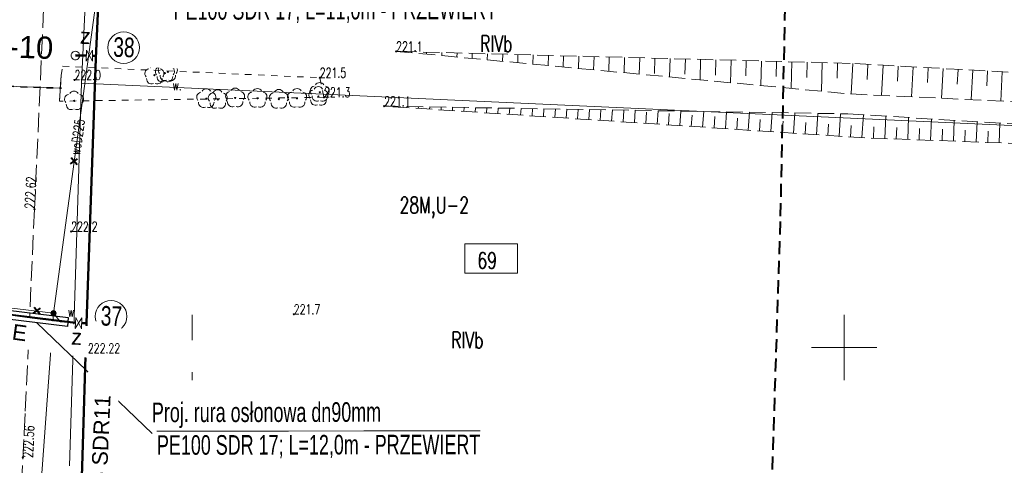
# Model space of a CAD drawing. Header units: metres. Extents: x 7496982 to 7497528, y 5603168 to 5605598.
# Tile 50 of 74: x 7497187 to 7497262, y 5604591 to 5604625. Entities that reach past the tile are written whole.
import ezdxf
from ezdxf.enums import TextEntityAlignment as Align

# ---------------------------------------------------------------- set-up
doc = ezdxf.new("R2010")
doc.units = ezdxf.units.M
doc.header["$MEASUREMENT"] = 0
for name, pattern in [('1', [0]), ('1_SUWP', [0]), ('2', [1.5, 1, -0.5]), ('2_1', [0]), ('2_OTDN_A', [2, 1, -1]), ('2_OTKJ', [2, 1.5, -0.5]), ('2_OTKZ_A', [1, 0.5, -0.5]), ('2_OTRK', [1.75, 1.25, -0.5]), ('2_OTRKG', [1.75, 1.25, -0.5]), ('2_OTWM', [1, 0.5, -0.5]), ('2_OTWM_A', [2, 1, -1]), ('GDE', [0])]:
    doc.linetypes.add(name, pattern=pattern)
doc.layers.get('0').update_dxf_attribs({"color": 250, "linetype": 'CONTINUOUS', "lineweight": 100})
for name, color, linetype, lineweight in [('! IS_opis woda', 7, 'CONTINUOUS', 9), ('! IS_woda', 5, 'CONTINUOUS', 50), ('! r.o.', 7, 'CONTINUOUS', 30), ('!!_IS_Woda', 5, 'CONTINUOUS', 50), ('!_gaz', 40, 'CONTINUOUS', 40), ('!COPIS', 7, 'CONTINUOUS', 15), ('2_granice działek', 6, 'CONTINUOUS', 20), ('_MAPA_L_0', 7, '1', 18), ('EDZPD_L_0', 3, 'GDE', 18), ('EDZTD_T_0', 3, 'CONTINUOUS', 18), ('EUZOU_T_0', 90, 'CONTINUOUS', 25), ('EUZPU_L_3_L_0', 7, '1', 0), ('OTD_L_12', 7, '2_OTDN_A', 18), ('OTK_L_0', 7, '2_OTKJ', 18), ('OTK_L_8', 7, '2_OTKZ_A', 35), ('OTR_L_1', 7, '2_OTRK', 18), ('OTR_T_0', 7, 'CONTINUOUS', 18), ('OTR_T_1', 7, 'CONTINUOUS', 18), ('OTW_E_T_2', 7, 'CONTINUOUS', 0), ('OTW_L_3', 7, '2_OTWM_A', 18), ('OTZ_T_0', 3, 'CONTINUOUS', 18), ('PLAN_T_0', 214, 'CONTINUOUS', 30), ('SUW_E_T_2', 5, 'CONTINUOUS', 0), ('SUW_T_5', 5, 'CONTINUOUS', 18), ('SUWP_E_T_0', 5, 'CONTINUOUS', 0), ('SUWP_L_0', 5, '1_SUWP', 18), ('SUWR_T_0', 5, 'CONTINUOUS', 18), ('SZZPZ_T_0_T_0', 7, 'CONTINUOUS', 0), ('ZAKRES_L_0', 1, '2', 40), ('ZAKRES_L_0_a', 1, '2', 40)]:
    doc.layers.add(name, color=color, linetype=linetype, lineweight=lineweight)
doc.layers.add('view', color=7, linetype='CONTINUOUS')
doc.styles.add('ARIAL', font='arial.ttf', dxfattribs={"width": 0.8})
doc.styles.add('R', font='arial.ttf')
doc.styles.get("Standard").update_dxf_attribs({"font": 'Simplex.SHX', "width": 0.75})

# ---------------------------------------------------------------- blocks, each defined once
blk = doc.blocks.new('1_SUWW')
at = {"linetype": 'Continuous'}
for radius in [0.2, 0.175, 0.15, 0.125, 0.1, 0.075, 0.05, 0.025, 0.00715]:
    blk.add_circle((0, 0), radius, dxfattribs=at)
blk = doc.blocks.new('1_SUPS')
at = {"linetype": 'Continuous'}
blk.add_circle((0, 0), 0.0625, dxfattribs=at)
blk = doc.blocks.new('2_OTZL')
at = {"linetype": 'Continuous'}
blk.add_circle((0, 0), 0.045, dxfattribs=at)
for centre, start, end in [((-0.357, 0.116), 102.14447, 221.86002), ((0, 0.375), 30.14012, 149.85988), ((0.357, 0.116), 318.13998, 77.85553), ((-0.22, -0.303), 174.14818, 293.85423), ((0.22, -0.303), 246.14577, 5.85182)]:
    blk.add_arc(centre, 0.375, start, end, dxfattribs=at)
blk = doc.blocks.new('2_OTRS')
at = {"linetype": 'Continuous'}
blk.add_circle((0, 0), 0.045, dxfattribs=at)
blk = doc.blocks.new('2_OTRN')
at = {"linetype": 'Continuous'}
blk.add_circle((0, 0), 0.045, dxfattribs=at)
blk = doc.blocks.new('DLI')
at = {"linetype": 'Continuous'}
blk.add_circle((0, 0), 0.045, dxfattribs=at)
for centre, start, end in [((-0.357, 0.116), 102.14447, 221.86002), ((0, 0.375), 30.14012, 149.85988), ((0.357, 0.116), 318.13998, 77.85553), ((-0.22, -0.303), 174.14818, 293.85423), ((0.22, -0.303), 246.14577, 5.85182)]:
    blk.add_arc(centre, 0.375, start, end, dxfattribs=at)
blk = doc.blocks.new('krzyż')
at = {"layer": '!_gaz', "color": 1, "linetype": 'ByBlock'}
for points in [[(-0.49, 0.45), (0.49, -0.45)], [(-0.43, -0.58), (0.4, 0.54)]]:
    blk.add_lwpolyline(points, dxfattribs=at)
blk = doc.blocks.new('Hydrant_P-Poż_215')
at = {"layer": 'view', "color": 5, "linetype": 'Continuous', "const_width": 0.005}
for points in [[(0.12, 0.03, 1.579272), (-0.05, -0.11)], [(0.05, -0.11, 0.219529), (0.11, -0.03)]]:
    blk.add_lwpolyline(points, format="xyb", dxfattribs=at)
blk.add_lwpolyline([(-0.1, 0, 1), (0.1, 0, 1)], format="xyb", close=True, dxfattribs=at)
for points in [[(0.1, 0.03), (0.13, 0.03)], [(0.1, 0.03), (0.1, -0.03)], [(0.1, 0.01), (0.1, 0.01)], [(0.13, -0.03), (0.13, 0.03)], [(-0.05, -0.09), (-0.05, -0.15)], [(0.05, -0.15), (-0.05, -0.15)], [(0.05, -0.09), (0.05, -0.15)], [(0.1, -0.01), (0.1, -0.01)], [(0.1, -0.03), (0.13, -0.03)]]:
    blk.add_lwpolyline(points, dxfattribs=at)

msp = doc.modelspace()

# ---------------------------------------------------------------- linework, layer by layer
at = {"layer": '! IS_woda', "linetype": 'Continuous'}
for points in [[(7497195.34686, 5604692.94054), (7497194.1153, 5604661.55758), (7497194.09621, 5604660.37822), (7497193.35868, 5604639.75796), (7497193.19938, 5604635.31293), (7497192.61582, 5604622.13877), (7497191.91495, 5604601.84661), (7497191.56616, 5604590.87767), (7497191.08875, 5604576.34243), (7497190.41383, 5604564.17186), (7497190.39351, 5604563.56691), (7497188.34538, 5604562.52355), (7497187.78759, 5604548.23557), (7497187.72913, 5604546.73798), (7497186.75481, 5604523.27499), (7497186.00518, 5604506.83215), (7497185.71493, 5604500.1918), (7497184.00913, 5604472.81965), (7497183.09242, 5604455.23042), (7497181.67285, 5604430.44394), (7497183.55671, 5604429.46948), (7497183.50863, 5604428.44398), (7497181.81268, 5604392.82949), (7497180.82927, 5604372.77346)], [(7497191.06386, 5604601.87166), (7497178.15749, 5604603.47468), (7497177.72541, 5604604.03148)], [(7497191.91495, 5604601.84661), (7497191.54731, 5604601.8592)]]:
    msp.add_lwpolyline(points, dxfattribs=at)
at = {"layer": '!!_IS_Woda', "lineweight": 13}
msp.add_lwpolyline([(7497191.89475, 5604622.78108), (7497192.36476, 5604621.91819), (7497192.37397, 5604622.76166), (7497191.88554, 5604621.93761)], close=True, dxfattribs=at)
at = {"layer": '!!_IS_Woda', "elevation": 0}
msp.add_lwpolyline([(7497191.88779, 5604622.35052), (7497191.04984, 5604622.35247)], dxfattribs=at)
at = {"layer": '!!_IS_Woda'}
msp.add_lwpolyline([(7497192.56587, 5604622.34463), (7497192.37084, 5604622.34213)], dxfattribs=at)
at = {"layer": '!!_IS_Woda', "lineweight": 13}
for start, end in [(100.4579851, 280.4579851), (280.4579851, 100.4579851)]:
    msp.add_arc((7497191.057, 5604622.35691), 0.32652, start, end, dxfattribs=at)
at = {"layer": '2_granice działek', "linetype": 'Continuous', "lineweight": 0}
msp.add_lwpolyline([(7497220.90146, 5604607.93614), (7497224.93912, 5604607.93614), (7497224.93912, 5604605.69124), (7497220.90146, 5604605.69124)], close=True, dxfattribs=at)
at = {"layer": '_MAPA_L_0', "linetype": '1'}
for p, q in [((7497200, 5604597.5), (7497200, 5604602.5)), ((7497250, 5604597.5), (7497250, 5604602.5)), ((7497197.5, 5604600), (7497202.5, 5604600)), ((7497247.5, 5604600), (7497252.5, 5604600))]:
    msp.add_line(p, q, dxfattribs=at)
at = {"layer": 'EDZPD_L_0', "linetype": 'GDE'}
for p, q in [((7497192.18, 5604634.79), (7497191.53, 5604620.24)), ((7497191.53, 5604620.24), (7497190.61, 5604590.92)), ((7497191.53, 5604620.24), (7497299.22133, 5604615.32478))]:
    msp.add_line(p, q, dxfattribs=at)
at = {"layer": 'EUZPU_L_3_L_0', "linetype": '1'}
for p, q in [((7497189.96, 5604620.83), (7497189.84, 5604618.86)), ((7497181.85, 5604620.15), (7497190, 5604619.85))]:
    msp.add_line(p, q, dxfattribs=at)
at = {"layer": 'OTD_L_12', "linetype": '2_OTDN_A'}
msp.add_line((7497189.96, 5604620.83), (7497189.84, 5604618.86), dxfattribs=at)
at = {"layer": 'OTK_L_0', "linetype": '2_OTKJ'}
for p, q in [((7497191.26, 5604683.91), (7497187.92, 5604610.6)), ((7497187.92, 5604610.6), (7497187.2062, 5604594.94039)), ((7497187.2062, 5604594.94039), (7497186.94719, 5604589.98604))]:
    msp.add_line(p, q, dxfattribs=at)
at = {"layer": 'OTK_L_8', "linetype": '2_OTKZ_A'}
msp.add_line((7497181.85, 5604620.15), (7497190, 5604619.85), dxfattribs=at)
at = {"layer": 'OTR_L_1', "linetype": '2_OTRKG'}
for p, q in [((7497250.45885, 5604621.75942), (7497215.64613, 5604622.67969)), ((7497327.20759, 5604617.50103), (7497250.45885, 5604621.75942)), ((7497251.57631, 5604616.05303), (7497214.72958, 5604618.48063)), ((7497326.76218, 5604613.22278), (7497251.57631, 5604616.05303))]:
    msp.add_line(p, q, dxfattribs=at)
at = {"layer": 'OTR_L_1', "linetype": '2_OTRK'}
for p, q in [((7497215.64613, 5604622.67969), (7497250.49952, 5604619.41363)), ((7497250.49952, 5604619.41363), (7497327.0601, 5604615.80495)), ((7497214.72958, 5604618.48063), (7497250.27357, 5604617.89069)), ((7497250.27357, 5604617.89069), (7497326.76218, 5604613.22278))]:
    msp.add_line(p, q, dxfattribs=at)
at = {"layer": 'OTR_L_1', "linetype": '2_1'}
for p, q in [((7497216.81309, 5604622.64884), (7497216.81102, 5604622.57053)), ((7497217.98005, 5604622.61799), (7497217.97591, 5604622.46137)), ((7497219.14701, 5604622.58714), (7497219.1408, 5604622.35221)), ((7497220.31397, 5604622.5563), (7497220.30569, 5604622.24305)), ((7497221.48094, 5604622.52545), (7497221.47058, 5604622.13389)), ((7497222.6479, 5604622.4946), (7497222.63548, 5604622.02473)), ((7497223.81486, 5604622.46375), (7497223.80037, 5604621.91557)), ((7497224.98182, 5604622.4329), (7497224.96526, 5604621.80641)), ((7497226.14878, 5604622.40205), (7497226.13015, 5604621.69725)), ((7497227.31574, 5604622.3712), (7497227.29504, 5604621.58809)), ((7497228.48271, 5604622.34036), (7497228.45993, 5604621.47893)), ((7497229.64967, 5604622.30951), (7497229.62483, 5604621.36977)), ((7497230.81663, 5604622.27866), (7497230.78972, 5604621.2606)), ((7497231.98359, 5604622.24781), (7497231.95461, 5604621.15144)), ((7497233.15055, 5604622.21696), (7497233.11971, 5604621.05)), ((7497234.31752, 5604622.18611), (7497234.28439, 5604620.93312)), ((7497235.48448, 5604622.15526), (7497235.45363, 5604620.9883)), ((7497236.65144, 5604622.12442), (7497236.61418, 5604620.7148)), ((7497237.8184, 5604622.09357), (7497237.78755, 5604620.92661)), ((7497238.98536, 5604622.06272), (7497238.94396, 5604620.49648)), ((7497240.15232, 5604622.03187), (7497240.12148, 5604620.86491)), ((7497241.31929, 5604622.00102), (7497241.27374, 5604620.27816)), ((7497242.48625, 5604621.97017), (7497242.4554, 5604620.80321)), ((7497243.65321, 5604621.93932), (7497243.60353, 5604620.05984)), ((7497244.82017, 5604621.90848), (7497244.78932, 5604620.74151)), ((7497245.98713, 5604621.87763), (7497245.93331, 5604619.84152)), ((7497247.1541, 5604621.84678), (7497247.12325, 5604620.67982)), ((7497248.32106, 5604621.81593), (7497248.26309, 5604619.6232)), ((7497249.48802, 5604621.78508), (7497249.45717, 5604620.61812)), ((7497250.65475, 5604621.74855), (7497250.52513, 5604619.41242)), ((7497251.82281, 5604621.68374), (7497251.75827, 5604620.52054)), ((7497252.98601, 5604621.6192), (7497252.85747, 5604619.30248)), ((7497254.14437, 5604621.55493), (7497254.08037, 5604620.40139)), ((7497255.29791, 5604621.49092), (7497255.17043, 5604619.19346)), ((7497256.44664, 5604621.42719), (7497256.38317, 5604620.28324)), ((7497257.59059, 5604621.36372), (7497257.46417, 5604619.08535)), ((7497258.72977, 5604621.30051), (7497258.66683, 5604620.16607)), ((7497259.86421, 5604621.23756), (7497259.73885, 5604618.97813)), ((7497260.99393, 5604621.17488), (7497260.93151, 5604620.04987)), ((7497262.11894, 5604621.11246), (7497261.99462, 5604618.87181)), ((7497215.5987, 5604618.42337), (7497215.60152, 5604618.46616)), ((7497216.47083, 5604618.36591), (7497216.47648, 5604618.45164)), ((7497217.34296, 5604618.30845), (7497217.35144, 5604618.43712)), ((7497218.21509, 5604618.25099), (7497218.2264, 5604618.42259)), ((7497219.08722, 5604618.19353), (7497219.10136, 5604618.40807)), ((7497219.95935, 5604618.13607), (7497219.97631, 5604618.39355)), ((7497220.83148, 5604618.07862), (7497220.85127, 5604618.37903)), ((7497221.70361, 5604618.02116), (7497221.72623, 5604618.36451)), ((7497222.57574, 5604617.9637), (7497222.60119, 5604618.34998)), ((7497223.44787, 5604617.90624), (7497223.47615, 5604618.33546)), ((7497224.32, 5604617.84878), (7497224.35111, 5604618.32094)), ((7497225.19213, 5604617.79132), (7497225.22607, 5604618.30642)), ((7497226.06426, 5604617.73386), (7497226.10103, 5604618.29189)), ((7497226.93639, 5604617.6764), (7497226.97599, 5604618.27737)), ((7497227.80852, 5604617.61894), (7497227.85095, 5604618.26285)), ((7497228.68065, 5604617.56148), (7497228.72591, 5604618.24833)), ((7497229.55278, 5604617.50402), (7497229.60087, 5604618.23381)), ((7497230.42491, 5604617.44656), (7497230.47582, 5604618.21928)), ((7497231.29705, 5604617.3891), (7497231.35078, 5604618.20476)), ((7497232.16918, 5604617.33165), (7497232.22574, 5604618.19024)), ((7497233.04131, 5604617.27419), (7497233.09876, 5604618.14632)), ((7497233.91344, 5604617.21673), (7497233.97566, 5604618.1612)), ((7497234.78557, 5604617.15927), (7497234.84303, 5604618.0314)), ((7497235.6577, 5604617.10181), (7497235.72558, 5604618.13215)), ((7497236.52983, 5604617.04435), (7497236.58729, 5604617.91648)), ((7497237.40196, 5604616.98689), (7497237.4755, 5604618.10311)), ((7497238.27409, 5604616.92943), (7497238.33155, 5604617.80156)), ((7497239.14622, 5604616.87197), (7497239.22542, 5604618.07406)), ((7497240.01835, 5604616.81451), (7497240.07581, 5604617.68664)), ((7497240.89048, 5604616.75705), (7497240.97533, 5604618.04502)), ((7497241.76261, 5604616.69959), (7497241.82007, 5604617.57172)), ((7497242.63474, 5604616.64213), (7497242.72525, 5604618.01597)), ((7497243.50687, 5604616.58467), (7497243.56433, 5604617.45681)), ((7497244.379, 5604616.52722), (7497244.47517, 5604617.98693)), ((7497246.12326, 5604616.4123), (7497246.22509, 5604617.95789)), ((7497247.86752, 5604616.29738), (7497247.97501, 5604617.92884)), ((7497249.61178, 5604616.18246), (7497249.72493, 5604617.8998)), ((7497251.35974, 5604616.0673), (7497251.47504, 5604617.81737)), ((7497253.11297, 5604615.99518), (7497253.17765, 5604617.71346)), ((7497254.86652, 5604615.92917), (7497254.92967, 5604617.60654)), ((7497256.62008, 5604615.86317), (7497256.68168, 5604617.49962)), ((7497245.25113, 5604616.46976), (7497245.30859, 5604617.34189)), ((7497246.99539, 5604616.35484), (7497247.05285, 5604617.22697)), ((7497248.73965, 5604616.23992), (7497248.79711, 5604617.11205)), ((7497250.4847, 5604616.12495), (7497250.54221, 5604616.99787)), ((7497252.2362, 5604616.02819), (7497252.2692, 5604616.90497)), ((7497253.98975, 5604615.96218), (7497254.02275, 5604616.83896)), ((7497255.7433, 5604615.89617), (7497255.77631, 5604616.77295)), ((7497257.49685, 5604615.83016), (7497257.52986, 5604616.70694)), ((7497258.37363, 5604615.79716), (7497258.43369, 5604617.3927)), ((7497260.12718, 5604615.73115), (7497260.1857, 5604617.28578)), ((7497261.88074, 5604615.66514), (7497261.93772, 5604617.17886)), ((7497259.25041, 5604615.76415), (7497259.28341, 5604616.64093)), ((7497261.00396, 5604615.69814), (7497261.03696, 5604616.57492))]:
    msp.add_line(p, q, dxfattribs=at)
msp.add_point((7497215.64613, 5604622.67969), dxfattribs=at)
at = {"layer": 'OTW_L_3', "linetype": '2_OTWM'}
for p, q in [((7497189.96, 5604620.83), (7497190.07, 5604621.54)), ((7497190.07, 5604621.54), (7497209.79, 5604620.66)), ((7497189.84, 5604618.86), (7497189.96, 5604620.83)), ((7497209.79, 5604620.66), (7497210.12, 5604619.16)), ((7497210.12, 5604619.16), (7497189.84, 5604618.86))]:
    msp.add_line(p, q, dxfattribs=at)
at = {"layer": 'SUWP_L_0', "linetype": '1_SUWP'}
for p, q in [((7497189.37621, 5604602.61767), (7497193.85955, 5604635.57652)), ((7497162.96167, 5604605.82305), (7497189.37621, 5604602.61767)), ((7497188.10289, 5604585.40277), (7497189.37621, 5604602.61767))]:
    msp.add_line(p, q, dxfattribs=at)
at = {"layer": 'SUWR_T_0', "linetype": 'Continuous', "lineweight": 0}
for p, q in [((7497189.37621, 5604602.61767), (7497192.0141, 5604599.30629)), ((7497192.0141, 5604599.30629), (7497194.78265, 5604599.30629))]:
    msp.add_line(p, q, dxfattribs=at)
at = {"layer": 'ZAKRES_L_0', "linetype": '2'}
for p, q in [((7497246.65954, 5604680.0238), (7497245.08543, 5604609.63885)), ((7497245.08543, 5604609.63885), (7497239.67052, 5604441.64481))]:
    msp.add_line(p, q, dxfattribs=at)
at = {"layer": 'ZAKRES_L_0_a', "linetype": '2'}
for p, q in [((7497246.65954, 5604680.0238), (7497245.08543, 5604609.63885)), ((7497245.08543, 5604609.63885), (7497239.67052, 5604441.64481))]:
    msp.add_line(p, q, dxfattribs=at)

# ---------------------------------------------------------------- block references
at = {"layer": '!!_IS_Woda', "lineweight": 13, "xscale": 0.6220800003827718, "yscale": 0.6220800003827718, "zscale": 0.6220800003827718, "rotation": 51.76057410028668}
msp.add_blockref('Hydrant_P-Poż_215', (7497191.04984, 5604622.35247), dxfattribs=at)
at = {"layer": '!_gaz', "linetype": 'ByBlock', "transparency": 33554687, "xscale": 0.5, "yscale": 0.5, "zscale": 0.5, "rotation": 77.69848993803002}
for p in [(7497190.95016, 5604614.25992), (7497188.11961, 5604602.80532), (7497189.20079, 5604599.98403)]:
    msp.add_blockref('krzyż', p, dxfattribs=at)
at = {"layer": 'OTR_T_0'}
for p, rotation in [((7497187.92, 5604610.6), 86.8745593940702), ((7497187.03, 5604591.57), 87.00739291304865)]:
    msp.add_blockref('2_OTRS', p, dxfattribs=dict(at, rotation=rotation))
at = {"layer": 'OTR_T_1'}
for p in [(7497215.64613, 5604622.67969), (7497190.98969, 5604620.48557), (7497209.79, 5604620.66), (7497210.12, 5604619.16), (7497214.72958, 5604618.48063), (7497190.73, 5604608.88), (7497207.8, 5604602.54)]:
    msp.add_blockref('2_OTRN', p, dxfattribs=at)
at = {"layer": 'OTZ_T_0'}
for p in [(7497197.11, 5604620.86), (7497197.92, 5604621.01), (7497198.14, 5604621.11), (7497201.09, 5604619.06), (7497201.97, 5604618.99), (7497203.3, 5604619.11), (7497205.01, 5604619.08), (7497206.65, 5604619.01), (7497208.05, 5604619.08), (7497209.68518, 5604619.22525), (7497209.79, 5604619.54), (7497190.95, 5604618.89)]:
    msp.add_blockref('2_OTZL', p, dxfattribs=at)
at = {"layer": 'SUW_T_5'}
msp.add_blockref('1_SUWW', (7497189.37621, 5604602.61767), dxfattribs=at)
at = {"layer": 'SUWR_T_0'}
msp.add_blockref('1_SUPS', (7497189.37621, 5604602.61767), dxfattribs=at)
at = {"layer": 'SZZPZ_T_0_T_0'}
for p in [(7497197.11, 5604620.86), (7497197.92, 5604621.01), (7497198.14, 5604621.11), (7497201.09, 5604619.06), (7497201.97, 5604618.99), (7497203.3, 5604619.11), (7497205.01, 5604619.08), (7497206.65, 5604619.01), (7497208.05, 5604619.08), (7497209.68518, 5604619.22525), (7497209.79, 5604619.54), (7497190.95, 5604618.89)]:
    msp.add_blockref('DLI', p, dxfattribs=at)

# ---------------------------------------------------------------- texts
at = {"layer": '! IS_opis woda', "lineweight": 9, "style": 'R'}
msp.add_text('z', height=1.2, rotation=358, dxfattribs=at).set_placement((7497191.37697, 5604623.26118))
at = {"layer": 'EDZTD_T_0', "width": 0.7}
msp.add_text('69', height=1.25001, dxfattribs=at).set_placement((7497221.87663, 5604607.2831), align=Align.TOP_LEFT)
at = {"layer": 'EUZOU_T_0', "lineweight": 13, "width": 0.7}
for p in [(7497222.08831, 5604623.89035), (7497219.87206, 5604601.18923)]:
    msp.add_text('RIVb', height=1.25001, dxfattribs=at).set_placement(p, align=Align.TOP_LEFT)
at = {"layer": 'OTR_T_0', "lineweight": 9, "width": 0.7}
msp.add_text('222.62', height=0.75, rotation=86.8745594, dxfattribs=at).set_placement((7497187.92, 5604610.6))
msp.add_text('222.56', height=0.75, rotation=87.0073929, dxfattribs=at).set_placement((7497187.03, 5604591.57), align=Align.TOP_LEFT)
at = {"layer": 'OTR_T_1', "lineweight": 9, "width": 0.7}
for s, p in [('221.1', (7497215.64613, 5604622.67969)), ('222.0', (7497190.98969, 5604620.48557)), ('221.5', (7497209.79, 5604620.66)), ('221.3', (7497210.12, 5604619.16)), ('221.1', (7497214.72958, 5604618.48063)), ('222.2', (7497190.73, 5604608.88)), ('221.7', (7497207.8, 5604602.54))]:
    msp.add_text(s, height=0.75, dxfattribs=at).set_placement(p)
at = {"layer": 'OTW_E_T_2', "lineweight": 9, "width": 0.7}
msp.add_text('w.', height=0.75, rotation=358.4925642, dxfattribs=at).set_placement((7497198.85899, 5604620.08528), align=Align.MIDDLE)
at = {"layer": 'PLAN_T_0', "width": 0.7}
msp.add_text('28M,U-2', height=1.25, dxfattribs=at).set_placement((7497215.90939, 5604610.27882))
at = {"layer": 'SUW_E_T_2', "lineweight": 9, "width": 0.7}
msp.add_text('w', height=0.75, dxfattribs=at).set_placement((7497190.47702, 5604602.34731))
at = {"layer": 'SUWP_E_T_0', "lineweight": 9, "width": 0.7}
msp.add_text('woD225', height=0.75, rotation=82.2537179, dxfattribs=at).set_placement((7497191.21267, 5604616.11821), align=Align.MIDDLE)
at = {"layer": 'SUWR_T_0', "lineweight": 9, "width": 0.7}
msp.add_text('222.22', height=0.75, dxfattribs=at).set_placement((7497192.0141, 5604599.55629))

# ---------------------------------------------------------------- next in the draw order: texts
at = {"layer": '! IS_opis woda', "lineweight": 9, "insert": (7497182.65973, 5604624.02393), "char_height": 1.7, "attachment_point": 1, "rotation": 358, "style": 'R', "bg_fill": 2}
msp.add_mtext_dynamic_manual_height_columns('HP-10', width=3.5863179, gutter_width=12.5, heights=[0], dxfattribs=at)
at = {"layer": '! IS_opis woda', "lineweight": 9, "insert": (7497193.98502, 5604623.76556), "char_height": 1.5, "attachment_point": 1, "rotation": 358.3836035, "line_spacing_factor": 1.5, "style": 'R', "bg_fill": 2}
msp.add_mtext_dynamic_manual_height_columns('{\\W0.7;38}', width=4.3403357, gutter_width=12.5, heights=[0], dxfattribs=at)
at = {"layer": '! IS_opis woda', "color": 7, "lineweight": 9, "insert": (7497181.50168, 5604602.4611), "char_height": 1.2, "attachment_point": 1, "rotation": 352.2102657, "style": 'R', "bg_fill": 2}
msp.add_mtext_dynamic_manual_height_columns('{\\fArial|b0|i0|c238|p34;dn40}PE', width=34.9196507, gutter_width=12.5, heights=[0], dxfattribs=at)

# ---------------------------------------------------------------- next in the draw order: linework, layer by layer
at = {"layer": '! IS_opis woda', "lineweight": 9}
msp.add_circle((7497194.75039, 5604622.9622), 1.217, dxfattribs=at)
at = {"layer": '! r.o.', "ltscale": 0.08}
msp.add_lwpolyline([(7497178.57396, 5604603.75478), (7497190.49996, 5604602.2889), (7497190.45695, 5604601.59377), (7497178.52136, 5604603.05491)], close=True, dxfattribs=at)
at = {"layer": '!!_IS_Woda', "lineweight": 13}
msp.add_lwpolyline([(7497191.07858, 5604602.29749), (7497191.52806, 5604601.42374), (7497191.55721, 5604602.26675), (7497191.04943, 5604601.45447)], close=True, dxfattribs=at)

# ---------------------------------------------------------------- next in the draw order: texts
at = {"layer": '! IS_opis woda', "lineweight": 9, "style": 'R'}
msp.add_text('z', height=1.2, rotation=358, dxfattribs=at).set_placement((7497190.71041, 5604600.21874))
at = {"layer": '!COPIS', "ltscale": 5, "char_height": 1.5, "attachment_point": 1, "rotation": 0.1014038, "style": 'ARIAL', "bg_fill": 3, "box_fill_scale": 1.5, "bg_fill_color": 256, "bg_fill_transparency": 0}
for s, insert in [('{\\fArial Narrow|b0|i0|c238|p34;Proj. rura osłonowa dn90mm\\P\\O PE100 SDR 17; L=11,0m - PRZEWIERT}', (7497198.19495, 5604629.10038)), ('{\\fArial Narrow|b0|i0|c238|p34;Proj. rura osłonowa dn90mm\\P\\O PE100 SDR 17; L=12,0m - PRZEWIERT}', (7497196.92082, 5604595.77332))]:
    msp.add_mtext_dynamic_manual_height_columns(s, width=29.8894751, gutter_width=12.5, heights=[0], dxfattribs=dict(at, insert=insert))

# ---------------------------------------------------------------- next in the draw order: linework, layer by layer
at = {"layer": '!COPIS', "ltscale": 5}
msp.add_lwpolyline([(7497188.09717, 5604601.87838), (7497196.92824, 5604593.40109)], dxfattribs=at)

# ---------------------------------------------------------------- next in the draw order: texts
at = {"layer": '! IS_opis woda', "lineweight": 9, "insert": (7497193.02414, 5604603.17976), "char_height": 1.5, "attachment_point": 1, "rotation": 358.3836035, "line_spacing_factor": 1.5, "style": 'R', "bg_fill": 2}
msp.add_mtext_dynamic_manual_height_columns('{\\W0.7;37}', width=4.3403357, gutter_width=12.5, heights=[0], dxfattribs=at)

# ---------------------------------------------------------------- next in the draw order: linework, layer by layer
at = {"layer": '! IS_opis woda', "lineweight": 9}
msp.add_circle((7497193.78951, 5604602.3764), 1.217, dxfattribs=at)

# ---------------------------------------------------------------- next in the draw order: texts
at = {"layer": '! IS_opis woda', "color": 7, "lineweight": 9, "insert": (7497191.21305, 5604566.49725), "char_height": 1.2, "attachment_point": 1, "rotation": 87.4263852, "style": 'R', "bg_fill": 2}
msp.add_mtext_dynamic_manual_height_columns('w - {\\fArial|b0|i0|c238|p34;dn225x20,5} PE100RC {\\fArial|b0|i0|c238|p34;PN16 }SDR11  ', width=34.9196507, gutter_width=12.5, heights=[0], dxfattribs=at)

doc.saveas('drawing.dxf')
